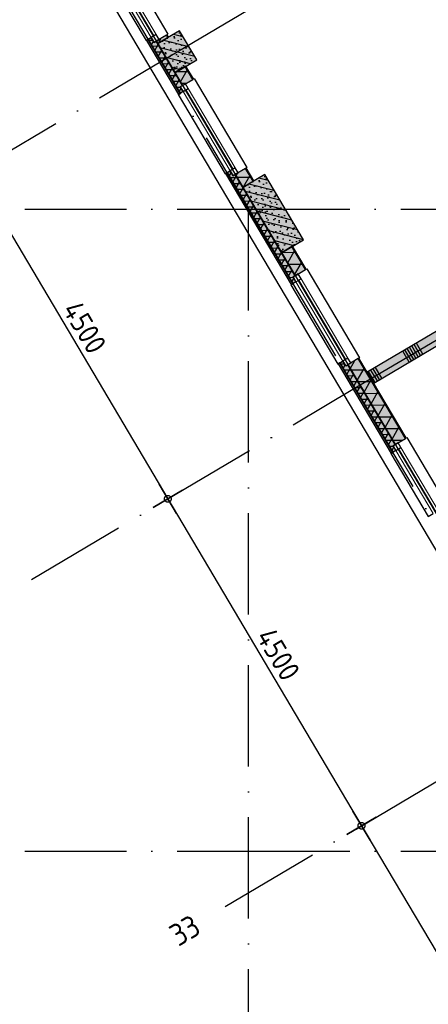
# Model space of a CAD drawing. Header units: millimetres. Extents: x 20872 to 297961, y -293704 to 213007.
# Tile 28 of 256: x 54475 to 59310, y -136616 to -124954. Entities that reach past the tile are written whole.
import ezdxf
from ezdxf.enums import TextEntityAlignment as Align
from ezdxf.xclip import XClip

# ---------------------------------------------------------------- set-up
doc = ezdxf.new("R2010")
doc.units = ezdxf.units.MM
doc.header["$LTSCALE"] = 100
doc.header["$XCLIPFRAME"] = 2
doc.linetypes.add('ACAD_ISO10W100', pattern=[18, 12, -3, 0, -3])
doc.layers.get('Defpoints').update_dxf_attribs({"color": 181})
for name, color, linetype in [('A--L$7--_stramien', 1, 'Continuous'), ('A--L20--_bovenbouw', 3, 'Continuous'), ('A--L30--_afbouw', 7, 'Continuous'), ('A--T$7--_stramien', 7, 'Continuous'), ('XREFS', 9, 'Continuous')]:
    doc.layers.add(name, color=color, linetype=linetype)
doc.styles.add('BRON standaard', font='isocp.shx')
doc.styles.add('BURO maatvoering', font='isocp.shx')
doc.styles.add('JINX maatvoering', font='isocp.shx')
doc.dimstyles.new('JINX maatvoering 1-100', dxfattribs={"dimscale": 100, "dimtxt": 2.5, "dimasz": 1, "dimexe": 125, "dimexo": 0, "dimtad": 1, "dimdec": 0, "dimzin": 12, "dimdsep": 46, "dimtxsty": 'JINX maatvoering', "dimblk": 'BURO_maatvoeringssymbool_01', "dimcen": 2, "dimse1": 1, "dimse2": 1, "dimclrd": 1, "dimclrt": 7, "dimadec": 0, "dimazin": 0, "dimtfac": 1, "dimtdec": 0, "dimtix": 1, "dimtofl": 0, "dimtmove": 0, "dimatfit": 3, "dimldrblk": 'DOT', "dimfxl": 1, "dimtolj": 1, "dimtzin": 0, "dimarcsym": 0})

# ---------------------------------------------------------------- blocks, each defined once
blk = doc.blocks.new('AL_stramlab_01_P03_BV')
at = {"color": 4, "linetype": 'Continuous', "lineweight": -2, "style": 'BRON standaard'}
blk.add_attdef('LABEL', text='', height=350, dxfattribs=at).set_placement((0, 0), align=Align.MIDDLE_CENTER)
blk = doc.blocks.new('AB2_D_DV_MV_maatvoeringssymbool_01')
at = {"color": 1}
for p, q in [((0, -2), (0, 2)), ((-2, 0), (2, 0))]:
    blk.add_line(p, q, dxfattribs=at)
blk.add_circle((0, 0), 0.4, dxfattribs=at)
blk = doc.blocks.new('*D222')
at = {"layer": 'A--T$7--_stramien', "color": 1, "lineweight": -2, "transparency": 16777216}
blk.add_line((51694, 27029), (53885, 23329), dxfattribs=at)
at = {"layer": 'Defpoints', "color": 0, "transparency": 16777216}
for p in [(53854, 28424), (56147, 24552), (53936, 23243)]:
    blk.add_point(p, dxfattribs=at)
at = {"layer": 'A--T$7--_stramien', "color": 1, "lineweight": -2, "transparency": 16777216, "xscale": 100, "yscale": 100, "zscale": 100}
for p, rotation in [((51643, 27115), 120.6301152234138), ((53936, 23243), 300.6301152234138)]:
    blk.add_blockref('AB2_D_DV_MV_maatvoeringssymbool_01', p, dxfattribs=dict(at, rotation=rotation))
at = {"layer": 'A--T$7--_stramien', "color": 7, "transparency": 16777216, "insert": (52951, 25274), "char_height": 250, "attachment_point": 5, "rotation": 300.6301, "style": 'JINX maatvoering'}
blk.add_mtext('\\A1;4500', dxfattribs=at)
blk = doc.blocks.new('_Dot')
at = {"color": 0, "linetype": 'ByBlock', "lineweight": -2}
blk.add_line((-0.5, 0), (-1, 0), dxfattribs=at)
at = {"color": 0, "linetype": 'ByBlock', "const_width": 0.5}
blk.add_lwpolyline([(-0.25, 0, 1), (0.25, 0, 1)], format="xyb", close=True, dxfattribs=at)
blk = doc.blocks.new('BURO_maatvoeringssymbool_01')
at = {"color": 1}
for p, q in [((0, -2), (0, 2)), ((-2, 0), (2, 0))]:
    blk.add_line(p, q, dxfattribs=at)
blk.add_circle((0, 0), 0.4, dxfattribs=at)
blk = doc.blocks.new('*D223')
at = {"layer": 'A--T$7--_stramien', "color": 1, "lineweight": -2, "transparency": 16777216}
blk.add_line((53987, 23157), (56178, 19457), dxfattribs=at)
at = {"layer": 'Defpoints', "color": 0, "transparency": 16777216}
for p in [(56147, 24552), (58440, 20680), (56229, 19371)]:
    blk.add_point(p, dxfattribs=at)
at = {"layer": 'A--T$7--_stramien', "color": 1, "lineweight": -2, "transparency": 16777216, "xscale": 100, "yscale": 100, "zscale": 100}
for p, rotation in [((53936, 23243), 120.6301152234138), ((56229, 19371), 300.6301152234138)]:
    blk.add_blockref('AB2_D_DV_MV_maatvoeringssymbool_01', p, dxfattribs=dict(at, rotation=rotation))
at = {"layer": 'A--T$7--_stramien', "color": 7, "transparency": 16777216, "insert": (55244, 21402), "char_height": 250, "attachment_point": 5, "rotation": 300.6301, "style": 'JINX maatvoering'}
blk.add_mtext('\\A1;4500', dxfattribs=at)
blk = doc.blocks.new('*D224')
at = {"layer": 'A--T$7--_stramien', "color": 1, "lineweight": -2, "transparency": 16777216}
blk.add_line((56280, 19285), (58470, 15585), dxfattribs=at)
at = {"layer": 'Defpoints', "color": 0, "transparency": 16777216}
for p in [(58440, 20680), (60733, 16808), (58521, 15499)]:
    blk.add_point(p, dxfattribs=at)
at = {"layer": 'A--T$7--_stramien', "color": 1, "lineweight": -2, "transparency": 16777216, "xscale": 100, "yscale": 100, "zscale": 100}
for p, rotation in [((56229, 19371), 120.6301152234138), ((58521, 15499), 300.6301152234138)]:
    blk.add_blockref('AB2_D_DV_MV_maatvoeringssymbool_01', p, dxfattribs=dict(at, rotation=rotation))
at = {"layer": 'A--T$7--_stramien', "color": 7, "transparency": 16777216, "insert": (57536, 17530), "char_height": 250, "attachment_point": 5, "rotation": 300.6301, "style": 'JINX maatvoering'}
blk.add_mtext('\\A1;4500', dxfattribs=at)
blk = doc.blocks.new('*D225')
at = {"layer": 'A--T$7--_stramien', "color": 1, "lineweight": -2, "transparency": 16777216}
blk.add_line((58572, 15412), (60763, 11712), dxfattribs=at)
at = {"layer": 'Defpoints', "color": 0, "transparency": 16777216}
for p in [(60733, 16808), (63025, 12936), (60814, 11626)]:
    blk.add_point(p, dxfattribs=at)
at = {"layer": 'A--T$7--_stramien', "color": 1, "lineweight": -2, "transparency": 16777216, "xscale": 100, "yscale": 100, "zscale": 100}
for p, rotation in [((58521, 15499), 120.6301152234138), ((60814, 11626), 300.6301152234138)]:
    blk.add_blockref('AB2_D_DV_MV_maatvoeringssymbool_01', p, dxfattribs=dict(at, rotation=rotation))
at = {"layer": 'A--T$7--_stramien', "color": 7, "transparency": 16777216, "insert": (59829, 13658), "char_height": 250, "attachment_point": 5, "rotation": 300.6301, "style": 'JINX maatvoering'}
blk.add_mtext('\\A1;4500', dxfattribs=at)
blk = doc.blocks.new('*D226')
at = {"layer": 'A--T$7--_stramien', "color": 1, "lineweight": -2, "transparency": 16777216}
blk.add_line((53258, 22700), (53258, 15300), dxfattribs=at)
at = {"layer": 'Defpoints', "color": 0, "transparency": 16777216}
for p in [(57184, 22800), (53258, 15200), (57184, 15200)]:
    blk.add_point(p, dxfattribs=at)
at = {"layer": 'A--T$7--_stramien', "color": 1, "lineweight": -2, "transparency": 16777216, "xscale": 100, "yscale": 100, "zscale": 100}
for p, rotation in [((53258, 22800), 89.99953007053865), ((53258, 15200), 269.9995300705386)]:
    blk.add_blockref('AB2_D_DV_MV_maatvoeringssymbool_01', p, dxfattribs=dict(at, rotation=rotation))
at = {"layer": 'A--T$7--_stramien', "color": 7, "transparency": 16777216, "insert": (53070, 19000), "char_height": 250, "attachment_point": 5, "rotation": 89.9995, "style": 'JINX maatvoering'}
blk.add_mtext('\\A1;7600', dxfattribs=at)
blk = doc.blocks.new('*D227')
at = {"layer": 'A--T$7--_stramien', "color": 1, "lineweight": -2, "transparency": 16777216}
blk.add_line((53258, 15100), (53258, 7700), dxfattribs=at)
at = {"layer": 'Defpoints', "color": 0, "transparency": 16777216}
for p in [(57184, 15200), (52738, 7600), (53258, 7600)]:
    blk.add_point(p, dxfattribs=at)
at = {"layer": 'A--T$7--_stramien', "color": 1, "lineweight": -2, "transparency": 16777216, "xscale": 100, "yscale": 100, "zscale": 100}
for p, rotation in [((53258, 15200), 89.99953007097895), ((53258, 7600), 269.9995300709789)]:
    blk.add_blockref('AB2_D_DV_MV_maatvoeringssymbool_01', p, dxfattribs=dict(at, rotation=rotation))
at = {"layer": 'A--T$7--_stramien', "color": 7, "transparency": 16777216, "insert": (53070, 11400), "char_height": 250, "attachment_point": 5, "rotation": 89.9995, "style": 'JINX maatvoering'}
blk.add_mtext('\\A1;7600', dxfattribs=at)
blk = doc.blocks.new('stramienlijnen_1')
at = {"layer": 'A--L$7--_stramien', "color": 1, "linetype": 'ACAD_ISO10W100', "lineweight": -3}
for p, q in [((34672, 60821), (63025.3, 12935.6)), ((56147.2, 24552), (72806, 34415.8)), ((58439.9, 20679.8), (75098.7, 30543.6)), ((52321.4, 22286.7), (56147.2, 24552)), ((52738.4, 22800), (57184.5, 22800)), ((57184.5, 0), (57184.5, 22800)), ((57184.5, 22800), (138184.5, 22800)), ((54614.2, 18414.6), (58439.9, 20679.8)), ((56906.9, 14542.5), (60732.6, 16807.7)), ((52738.4, 15200), (57184.5, 15200)), ((57184.5, 15200), (138184.5, 15200))]:
    blk.add_line(p, q, dxfattribs=at)
at = {"layer": 'Defpoints'}
blk.add_lwpolyline([(34736.5, 60859.2), (70727.2, 75), (164884.5, 75), (164884.5, 96950), (130834.5, 96950), (130834.5, 22725), (79641, 22725), (51266.3, 70646.6)], dxfattribs=at)
at = {"layer": 'A--T$7--_stramien', "color": 7, "linetype": 'Continuous', "lineweight": -3}
ref = blk.add_blockref('AL_stramlab_01_P03_BV', (56430.2, 14260.2), dxfattribs=dict(at, xscale=75, yscale=75, zscale=75, rotation=30.63011522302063))
ref.add_attrib('LABEL', '33', dxfattribs={"layer": '0', "color": 4, "linetype": 'Continuous', "lineweight": -2, "height": 262.5, "rotation": 30.63012, "style": 'BURO maatvoering'}).set_placement((56430.2, 14260.2), align=Align.MIDDLE_CENTER)
at = {"layer": 'A--T$7--_stramien', "color": 7}
for base, p1, p2, angle, picture, middle in [((53936.1, 23242.6), (53854.3, 28424.4), (56147.2, 24551.9), 300.63012, '*D222', (52950.9, 25274.4)), ((56228.7, 19370.6), (56147.2, 24551.9), (58439.9, 20679.9), 300.63012, '*D223', (55243.7, 21402.2)), ((58521.4, 15498.5), (58439.9, 20679.9), (60732.6, 16807.8), 300.63012, '*D224', (57536.4, 17530.1)), ((60814.1, 11626.4), (60732.6, 16807.8), (63025.3, 12935.6), 300.63012, '*D225', (59829.1, 13658)), ((53257.9, 7599.7), (57184.2, 15199.6), (52738.1, 7599.7), 89.99953, '*D227', (53070.4, 11399.7))]:
    dim = blk.add_linear_dim(base=base, p1=p1, p2=p2, angle=angle, dimstyle='JINX maatvoering 1-100', dxfattribs=at)
    dim.commit()
    dim.dimension.update_dxf_attribs({"geometry": picture, "text_midpoint": middle})
dim = blk.add_aligned_dim(p1=(57184.3, 22799.7), p2=(57184.2, 15199.6), distance=-3926.2, dimstyle='JINX maatvoering 1-100', dxfattribs=at)
dim.commit()
dim.dimension.update_dxf_attribs({"geometry": '*D226', "text_midpoint": (53070.5, 18999.7)})
blk = doc.blocks.new('begane grond bestaand leeg')
at = {"color": 8}
blk.add_lwpolyline([(130619, 97110), (130619, 22940), (79787, 22940), (51444, 70808), (34518, 60787), (70611, -170), (165129, -170), (165129, 97110)], close=True, dxfattribs=at)
at = {"layer": 'A--T$7--_stramien'}
blk.add_blockref('stramienlijnen_1', (0, 0), dxfattribs=at)
blk = doc.blocks.new('2016-02-04 100 begane grond bestaand')
at = {"layer": 'A--L20--_bovenbouw', "linetype": 'Continuous', "lineweight": -3}
h = blk.add_hatch(dxfattribs=at)
h.set_pattern_fill('GENERAL_DIAMONDS', color=1, scale=1120, angle=120.6301, style=0, pattern_type=2)
h.set_pattern_definition([(180.63, (56230.47, 24834.39), (1.5396, -139.9915), []), (240.63, (56230.47, 24834.39), (122.006, -68.6624), [])])
h.paths.add_polyline_path([(56213, 24863), (56092, 24792), (56109, 24763), (56230, 24834)], flags=0)
h.paths.add_polyline_path([(55356, 26311), (55235, 26239), (55582, 25652), (55704, 25724)], flags=0)
h.paths.add_polyline_path([(54142, 28362), (54020, 28290), (54037, 28261), (54159, 28333)], flags=0)
h = blk.add_hatch(dxfattribs=at)
h.set_pattern_fill('_U', color=1, scale=70, angle=210.6301, style=0, pattern_type=0)
h.set_pattern_definition([(210.6301, (56238.22, 24838.97), (35.6646, -60.2332), [])])
h.paths.add_polyline_path([(56221, 24868), (56213, 24863), (56230, 24834), (56238, 24839)], flags=0)
h.paths.add_polyline_path([(55364, 26316), (55356, 26311), (55704, 25724), (55711, 25729)], flags=0)
h.paths.add_polyline_path([(54149, 28367), (54142, 28362), (54159, 28333), (54167, 28338)], flags=0)
h = blk.add_hatch(dxfattribs=at)
h.set_pattern_fill('SWAND', color=1, scale=5, angle=30.6301, style=0)
h.set_pattern_definition([(120.63, (58665.45, 20740.8), (-484.017, -286.59), []), (120.63, (58692.34, 20756.7), (-484.017, -286.59), []), (120.63, (58719.23, 20772.64), (-484.017, -286.59), []), (120.63, (58746.1, 20788.56), (-484.017, -286.59), []), (120.63, (58773, 20804.5), (-484.017, -286.59), []), (120.63, (58799.9, 20820.4), (-484.017, -286.59), []), (120.63, (58826.8, 20836.3), (-484.017, -286.59), [])])
h.paths.add_polyline_path([(64438, 24159), (64362, 24288), (58589, 20870), (58665, 20741), (63341, 23509), (63390, 23582), (63470, 23585)], flags=0)
h.paths.add_polyline_path([(66180, 25190), (66104, 25320), (65222, 24797), (65298, 24668)], flags=0)
for points in [[(56221, 24868), (56092, 24792), (56109, 24763), (56238, 24839)], [(56109, 24763), (56313, 24418), (56571, 24571), (56367, 24915)], [(56374, 24173), (55995, 24812), (55976, 24801), (56355, 24161)], [(56411, 24195), (56376, 24252), (56401, 24267), (56091, 24791), (56066, 24777), (56032, 24834), (55996, 24813), (56375, 24174)], [(56442, 24495), (56313, 24419), (56402, 24268), (56531, 24344)], [(64438, 24159), (64362, 24288), (58589, 20870), (58665, 20741), (63341, 23509), (63390, 23582), (63470, 23585)], [(57708, 21920), (56929, 23234), (56911, 23223), (57689, 21908)], [(57745, 21941), (57711, 21999), (57735, 22014), (57025, 23213), (57001, 23198), (56966, 23256), (56931, 23235), (57709, 21921)], [(57155, 23290), (57026, 23213), (57117, 23060), (57246, 23137)], [(57117, 23060), (57576, 22286), (57834, 22439), (57375, 23213)], [(57705, 22362), (57576, 22286), (57736, 22014), (57865, 22091)], [(58928, 19943), (58894, 20000), (58919, 20015), (58359, 20960), (58335, 20945), (58301, 21003), (58265, 20982), (58893, 19922)], [(58490, 21037), (58360, 20960), (58920, 20016), (59049, 20092)], [(58891, 19921), (58264, 20981), (58245, 20970), (58872, 19909)]]:
    blk.add_hatch(color=60, dxfattribs=at).paths.add_polyline_path(points, flags=0)
h = blk.add_hatch(dxfattribs=at)
h.set_pattern_fill('PREFB', color=1, scale=5, angle=-59.3699, style=0)
h.set_pattern_definition([(345.63, (56109.15, 24762.55), (23.825, 92.997), []), (317.63, (56109.146, 24762.55), (81.828, 18.482), [0, -81.6, -46.2, 0, -67.2]), (348.63, (56109.146, 24762.55), (60.464, 57.203), [0, -80.8, 0, -82.4, 0, -66.4]), (11.63, (56109.146, 24762.55), (33.4675, 75.497), [0, -80, 0, -480, -65.8])])
h.paths.add_polyline_path([(56109, 24763), (56313, 24418), (56571, 24571), (56367, 24915)], flags=0)
h = blk.add_hatch(dxfattribs=at)
h.set_pattern_fill('GENERAL_DIAMONDS', color=1, scale=560, angle=120.6301, style=0, pattern_type=2)
h.set_pattern_definition([(180.63, (56401.29, 24266.94), (0.77, -69.996), []), (240.63, (56401.29, 24266.94), (61.003, -34.331), [])])
h.paths.add_polyline_path([(56411, 24195), (56376, 24252), (56401, 24267), (56091, 24791), (56066, 24777), (56032, 24834), (55996, 24813), (56375, 24174)], flags=0)
h = blk.add_hatch(dxfattribs=at)
h.set_pattern_fill('GENERAL_DIAMONDS', color=1, scale=1120, angle=120.6301, style=0, pattern_type=2)
h.set_pattern_definition([(180.63, (57238.48, 23131.98), (1.54, -139.992), []), (240.63, (57238.48, 23131.98), (122.006, -68.662), [])])
h.paths.add_polyline_path([(57148, 23285), (57026, 23213), (57117, 23060), (57238, 23132)], flags=0)
h.paths.add_polyline_path([(56434, 24490), (56313, 24419), (56402, 24268), (56524, 24339)], flags=0)
h = blk.add_hatch(dxfattribs=at)
h.set_pattern_fill('_U', color=1, scale=70, angle=210.6301, style=0, pattern_type=0)
h.set_pattern_definition([(210.63, (57246.224, 23136.57), (35.6646, -60.2332), [])])
h.paths.add_polyline_path([(57155, 23290), (57148, 23285), (57238, 23132), (57246, 23137)], flags=0)
h.paths.add_polyline_path([(56442, 24495), (56434, 24490), (56524, 24339), (56531, 24344)], flags=0)
h = blk.add_hatch(dxfattribs=at)
h.set_pattern_fill('GENERAL_DIAMONDS', color=1, scale=560, angle=120.6301, style=0, pattern_type=2)
h.set_pattern_definition([(180.63, (57735.365, 22013.845), (0.7698, -69.9958), []), (240.63, (57735.365, 22013.845), (61.003, -34.3312), [])])
h.paths.add_polyline_path([(57745, 21941), (57711, 21999), (57735, 22014), (57025, 23213), (57001, 23198), (56966, 23256), (56931, 23235), (57709, 21921)], flags=0)
h = blk.add_hatch(dxfattribs=at)
h.set_pattern_fill('PREFB', color=1, scale=5, angle=-59.3699, style=0)
h.set_pattern_definition([(345.63, (57117.15, 23060.15), (23.825, 92.9965), []), (317.63, (57117.15, 23060.145), (81.828, 18.4822), [0, -81.6, -46.2, 0, -67.2]), (348.63, (57117.15, 23060.145), (60.4637, 57.2027), [0, -80.8, 0, -82.4, 0, -66.4]), (11.63, (57117.15, 23060.145), (33.4675, 75.497), [0, -80, 0, -480, -65.8])])
h.paths.add_polyline_path([(57117, 23060), (57576, 22286), (57834, 22439), (57375, 23213)], flags=0)
h = blk.add_hatch(dxfattribs=at)
h.set_pattern_fill('GENERAL_DIAMONDS', color=1, scale=1120, angle=120.6301, style=0, pattern_type=2)
h.set_pattern_definition([(180.63, (59578.25, 19180.4), (1.5396, -139.9915), []), (240.63, (59578.25, 19180.4), (122.006, -68.6624), [])])
h.paths.add_polyline_path([(59551, 19227), (59429, 19155), (59457, 19109), (59578, 19180)], flags=0)
h.paths.add_polyline_path([(58482, 21032), (58360, 20960), (58920, 20016), (59041, 20087)], flags=0)
h.paths.add_polyline_path([(57697, 22358), (57576, 22286), (57736, 22014), (57858, 22086)], flags=0)
h = blk.add_hatch(dxfattribs=at)
h.set_pattern_fill('_U', color=1, scale=70, angle=210.6301, style=0, pattern_type=0)
h.set_pattern_definition([(210.6301, (59585.99, 19184.98), (35.6646, -60.2332), [])])
h.paths.add_polyline_path([(59558, 19231), (59551, 19227), (59578, 19180), (59586, 19185)], flags=0)
h.paths.add_polyline_path([(58490, 21037), (58482, 21032), (59041, 20087), (59049, 20092)], flags=0)
h.paths.add_polyline_path([(57705, 22362), (57697, 22358), (57858, 22086), (57865, 22091)], flags=0)
h = blk.add_hatch(dxfattribs=at)
h.set_pattern_fill('GENERAL_DIAMONDS', color=1, scale=560, angle=120.6301, style=0, pattern_type=2)
h.set_pattern_definition([(180.63, (58918.92, 20014.96), (0.77, -69.9958), []), (240.63, (58918.92, 20014.96), (61.003, -34.331), [])])
h.paths.add_polyline_path([(58928, 19943), (58894, 20000), (58919, 20015), (58359, 20960), (58335, 20945), (58301, 21003), (58265, 20982), (58893, 19922)], flags=0)
at = {"color": 8}
blk.add_lwpolyline([(130619, 97110), (130619, 22940), (79787, 22940), (51444, 70808), (34518, 60787), (70611, -170), (165129, -170), (165129, 97110)], close=True, dxfattribs=at)
at = {"layer": 'A--L20--_bovenbouw', "color": 1, "linetype": 'Continuous', "lineweight": -3}
for p, q in [((56213, 24863), (56092, 24792)), ((56230, 24834), (56213, 24863)), ((56032, 24834), (55996, 24813)), ((55996, 24813), (56375, 24174)), ((56066, 24777), (56032, 24834)), ((56091, 24791), (56066, 24777)), ((56401, 24267), (56091, 24791)), ((56092, 24792), (56109, 24763)), ((56109, 24763), (56230, 24834)), ((56434, 24490), (56313, 24419)), ((56524, 24339), (56434, 24490)), ((56313, 24419), (56402, 24268)), ((56376, 24252), (56401, 24267)), ((56402, 24268), (56524, 24339)), ((56375, 24174), (56411, 24195)), ((56411, 24195), (56376, 24252)), ((56966, 23256), (56931, 23235)), ((56931, 23235), (57709, 21921)), ((57001, 23198), (56966, 23256)), ((57025, 23213), (57001, 23198)), ((57735, 22014), (57025, 23213)), ((57148, 23285), (57026, 23213)), ((57026, 23213), (57117, 23060)), ((57238, 23132), (57148, 23285)), ((57117, 23060), (57238, 23132)), ((57697, 22358), (57576, 22286)), ((57576, 22286), (57736, 22014)), ((57858, 22086), (57697, 22358)), ((57736, 22014), (57858, 22086)), ((57709, 21921), (57745, 21941)), ((57711, 21999), (57735, 22014)), ((57745, 21941), (57711, 21999)), ((58301, 21003), (58265, 20982)), ((58335, 20945), (58301, 21003)), ((58482, 21032), (58360, 20960)), ((59041, 20087), (58482, 21032)), ((58265, 20982), (58893, 19922)), ((58359, 20960), (58335, 20945)), ((58919, 20015), (58359, 20960)), ((58360, 20960), (58920, 20016)), ((58920, 20016), (59041, 20087)), ((58893, 19922), (58928, 19943)), ((58894, 20000), (58919, 20015)), ((58928, 19943), (58894, 20000))]:
    blk.add_line(p, q, dxfattribs=at)
at = {"layer": 'A--L20--_bovenbouw', "color": 3, "linetype": 'Continuous', "lineweight": -3}
for p, q in [((56367, 24915), (56109, 24763)), ((56571, 24571), (56367, 24915)), ((56109, 24763), (56313, 24418)), ((56313, 24418), (56571, 24571)), ((57375, 23213), (57117, 23060)), ((57834, 22439), (57375, 23213)), ((57117, 23060), (57576, 22286)), ((57576, 22286), (57834, 22439))]:
    blk.add_line(p, q, dxfattribs=at)
at = {"layer": 'A--L20--_bovenbouw', "color": 2, "linetype": 'Continuous', "lineweight": -3}
for p, q in [((56221, 24868), (56213, 24863)), ((56213, 24863), (56230, 24834)), ((56238, 24839), (56221, 24868)), ((55995, 24812), (55976, 24801)), ((55976, 24801), (56355, 24161)), ((56374, 24173), (55995, 24812)), ((56230, 24834), (56238, 24839)), ((56442, 24495), (56434, 24490)), ((56434, 24490), (56524, 24339)), ((56531, 24344), (56442, 24495)), ((56524, 24339), (56531, 24344)), ((64362, 24288), (58589, 20870)), ((56355, 24161), (56374, 24173)), ((58665, 20741), (63341, 23509)), ((56929, 23234), (56911, 23223)), ((56911, 23223), (57689, 21908)), ((57708, 21920), (56929, 23234)), ((57155, 23290), (57148, 23285)), ((57148, 23285), (57238, 23132)), ((57246, 23137), (57155, 23290)), ((57238, 23132), (57246, 23137)), ((57705, 22362), (57697, 22358)), ((57697, 22358), (57858, 22086)), ((57865, 22091), (57705, 22362)), ((57858, 22086), (57865, 22091)), ((57689, 21908), (57708, 21920)), ((58490, 21037), (58482, 21032)), ((58482, 21032), (59041, 20087)), ((59049, 20092), (58490, 21037)), ((58264, 20981), (58245, 20970)), ((58245, 20970), (58872, 19909)), ((58891, 19921), (58264, 20981)), ((58589, 20870), (58665, 20741)), ((59041, 20087), (59049, 20092)), ((58872, 19909), (58891, 19921))]:
    blk.add_line(p, q, dxfattribs=at)
at = {"layer": 'A--L30--_afbouw', "color": 1, "linetype": 'Continuous', "lineweight": -3}
for p, q in [((55720, 25734), (56230, 24873)), ((55530, 25544), (55972, 24798)), ((55621, 25597), (56062, 24852)), ((56230, 24873), (56221, 24868)), ((55972, 24798), (56032, 24834)), ((56032, 24834), (56066, 24776)), ((56531, 24344), (56540, 24349)), ((56540, 24349), (57164, 23295)), ((56411, 24195), (56350, 24159)), ((56350, 24159), (56906, 23220)), ((56376, 24252), (56411, 24195)), ((56441, 24212), (56997, 23274)), ((56906, 23220), (56966, 23256)), ((56966, 23256), (57001, 23198)), ((57164, 23295), (57155, 23290)), ((57865, 22091), (57874, 22096)), ((57874, 22096), (58498, 21042)), ((57745, 21941), (57684, 21906)), ((57711, 21999), (57745, 21941)), ((57775, 21959), (58331, 21021)), ((57684, 21906), (58240, 20967)), ((58240, 20967), (58301, 21003)), ((58301, 21003), (58335, 20945)), ((58498, 21042), (58490, 21037)), ((59049, 20092), (59058, 20097)), ((59058, 20097), (59567, 19237)), ((58928, 19943), (58868, 19907)), ((58894, 20000), (58928, 19943)), ((58958, 19960), (59400, 19215)), ((58868, 19907), (59309, 19162)), ((59309, 19162), (59369, 19197))]:
    blk.add_line(p, q, dxfattribs=at)
at = {"layer": 'A--L30--_afbouw', "color": 1, "linetype": 'Continuous', "lineweight": 18}
for p, q in [((55591, 25579), (56032, 24834)), ((55651, 25615), (56092, 24870)), ((56411, 24195), (56966, 23256)), ((56471, 24230), (57027, 23291)), ((57745, 21941), (58301, 21003)), ((57805, 21977), (58361, 21038)), ((58928, 19943), (59369, 19197)), ((58988, 19978), (59430, 19233))]:
    blk.add_line(p, q, dxfattribs=at)
at = {"layer": 'A--L30--_afbouw', "color": 2, "linetype": 'Continuous', "lineweight": -3}
for p, q in [((56092, 24870), (56032, 24834)), ((56126, 24812), (56092, 24870)), ((56032, 24834), (56066, 24776)), ((56066, 24776), (56126, 24812)), ((56437, 24288), (56376, 24252)), ((56471, 24230), (56437, 24288)), ((56376, 24252), (56411, 24195)), ((56411, 24195), (56471, 24230)), ((57027, 23291), (56966, 23256)), ((56966, 23256), (57001, 23198)), ((57001, 23198), (57061, 23234)), ((57061, 23234), (57027, 23291)), ((57771, 22035), (57711, 21999)), ((57711, 21999), (57745, 21941)), ((57745, 21941), (57805, 21977)), ((57805, 21977), (57771, 22035)), ((58361, 21038), (58301, 21003)), ((58301, 21003), (58335, 20945)), ((58395, 20981), (58361, 21038)), ((58335, 20945), (58395, 20981)), ((58954, 20036), (58894, 20000)), ((58894, 20000), (58928, 19943)), ((58928, 19943), (58988, 19978)), ((58988, 19978), (58954, 20036))]:
    blk.add_line(p, q, dxfattribs=at)
at = {"layer": 'A--L$7--_stramien'}
blk.add_blockref('stramienlijnen_1', (0, 0), dxfattribs=at)

msp = doc.modelspace()

# ---------------------------------------------------------------- block references
at = {"layer": 'XREFS', "color": 71, "true_color": 0xc9f18e}
ref = msp.add_blockref('begane grond bestaand leeg', (-1, -150000), dxfattribs=at)
XClip(ref).set_block_clipping_path([(116767.076214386, 82263.1420219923), (116767.076214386, 115683.1420219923), (179861.076214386, 115683.1420219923), (179861.076214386, 13442.9004429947), (164491.5066313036, 13442.9004429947), (116767.076214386, 29769.3836009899)])
at = {"layer": 'XREFS'}
ref = msp.add_blockref('2016-02-04 100 begane grond bestaand', (-1, -150000), dxfattribs=at)
XClip(ref).set_block_clipping_path([(116767.0762143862, 29769.3836009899), (164491.5066313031, 13442.9004429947), (179861.076214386, 13442.9004429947), (179861.076214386, -11696.8579780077), (20873.0762143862, -11696.8579780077), (20873.0762143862, 82263.1420219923), (116767.0762143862, 82263.1420219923)])

doc.saveas('drawing.dxf')
